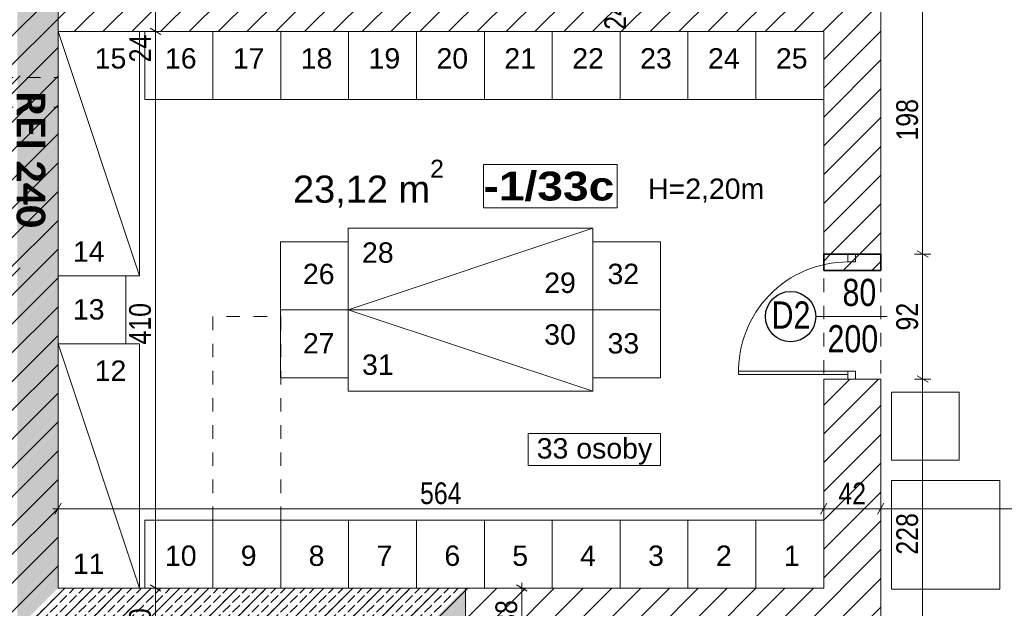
# Model space of a CAD drawing. Header units: centimetres. Extents: x 18292 to 3593338517, y 11794 to 62103.
# Tile 19 of 147: x 28190 to 28915, y 54931 to 55364. Entities that reach past the tile are written whole.
import ezdxf

# ---------------------------------------------------------------- set-up
doc = ezdxf.new("R2010")
doc.units = ezdxf.units.CM
doc.header["$MEASUREMENT"] = 0
doc.linetypes.add('Dashed-002', pattern=[20, 10, -10])
for name, color, linetype in [('410-Fundamenty', 7, 'Continuous'), ('499-Wymiary i opisy', 7, 'Continuous'), ('___WYBURZENIA', 7, 'Continuous'), ('__PROJEKTOWANE', 7, 'Continuous'), ('__PROJEKTOWANE_WYPOSAŻENIE', 7, 'Continuous'), ('MF-NR', 7, 'Continuous'), ('MF_KRESKOWANIE', 7, 'Continuous'), ('MF_NR', 7, 'Continuous'), ('MF_OKNA', 7, 'Continuous'), ('MF_przerywana', 7, 'Continuous'), ('MF_SCIANY_KONSTR', 7, 'Continuous'), ('MF_WIDOK', 7, 'Continuous')]:
    doc.layers.add(name, color=color, linetype=linetype)
doc.styles.add('GENERATED_STYLE_1', font='txt')
doc.styles.add('GENERATED_STYLE_2', font='txt')
doc.styles.add('GENERATED_STYLE_4', font='txt')
doc.styles.add('GENERATED_STYLE_5', font='txt')
doc.styles.add('GENERATED_STYLE_8', font='txt')
doc.dimstyles.new('GENERATED_STYLE__1', dxfattribs={"dimtxt": 16, "dimasz": 6.08, "dimexe": 0.18, "dimexo": 0.0625, "dimgap": 0.09, "dimtad": 1, "dimtih": 1, "dimtoh": 1, "dimdec": 0, "dimzin": 0, "dimdsep": 46, "dimtxsty": 'GENERATED_STYLE_4', "dimblk": 'ARROWHEAD_2', "dimblk1": 'ARROWHEAD_2', "dimblk2": 'ARROWHEAD_2', "dimcen": 0.09, "dimse1": 1, "dimse2": 1, "dimclrd": 7, "dimclre": 7, "dimclrt": 7, "dimadec": 0, "dimazin": 0, "dimtfac": 1, "dimtdec": 4, "dimtmove": 0, "dimatfit": 3, "dimfxl": 0, "dimtolj": 1, "dimtzin": 0, "dimarcsym": 0})
doc.dimstyles.new('GENERATED_STYLE__2', dxfattribs={"dimtxt": 16, "dimasz": 6.08, "dimexe": 0.18, "dimexo": 0.0625, "dimgap": 0.09, "dimtad": 1, "dimtih": 1, "dimtoh": 1, "dimdec": 0, "dimzin": 0, "dimdsep": 46, "dimtxsty": 'GENERATED_STYLE_4', "dimblk": 'ARROWHEAD_2', "dimblk1": 'ARROWHEAD_2', "dimblk2": 'ARROWHEAD_2', "dimcen": 0.09, "dimse1": 1, "dimse2": 1, "dimclrd": 7, "dimclre": 7, "dimclrt": 7, "dimadec": 0, "dimazin": 0, "dimtfac": 1, "dimtdec": 4, "dimtmove": 2, "dimatfit": 3, "dimfxl": 0, "dimtolj": 1, "dimtzin": 0, "dimarcsym": 0})
doc.dimstyles.new('GENERATED_STYLE__4', dxfattribs={"dimtxt": 16, "dimasz": 6.08, "dimexe": 0.18, "dimexo": 0.0625, "dimgap": 0.09, "dimtad": 1, "dimdec": 0, "dimzin": 0, "dimdsep": 46, "dimtxsty": 'GENERATED_STYLE_4', "dimblk": 'ARROWHEAD_2', "dimblk1": 'ARROWHEAD_2', "dimblk2": 'ARROWHEAD_2', "dimcen": 0.09, "dimse1": 1, "dimse2": 1, "dimclrd": 7, "dimclre": 7, "dimclrt": 7, "dimadec": 0, "dimazin": 0, "dimtfac": 1, "dimtdec": 4, "dimtmove": 0, "dimatfit": 3, "dimfxl": 0, "dimtolj": 1, "dimtzin": 0, "dimarcsym": 0})
doc.dimstyles.new('GENERATED_STYLE__6', dxfattribs={"dimtxt": 16, "dimasz": 6.08, "dimexe": 0.18, "dimexo": 0.0625, "dimgap": 0.09, "dimtad": 1, "dimdec": 0, "dimzin": 0, "dimdsep": 46, "dimtxsty": 'GENERATED_STYLE_1', "dimblk": 'ARROWHEAD_2', "dimblk1": 'ARROWHEAD_2', "dimblk2": 'ARROWHEAD_2', "dimcen": 0.09, "dimse1": 1, "dimse2": 1, "dimclrd": 7, "dimclre": 7, "dimclrt": 7, "dimadec": 0, "dimazin": 0, "dimtfac": 1, "dimtdec": 4, "dimtmove": 0, "dimatfit": 3, "dimfxl": 0, "dimtolj": 1, "dimtzin": 0, "dimarcsym": 0})
pattern_1 = [(45, (4868174.165, 3898003.605), (-10.606601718, 10.606601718), [])]
pattern_2 = [(45, (4868174.165, 3898003.605), (-7.071067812, 7.071067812), [7.5, -2.5]), (45, (4868174.165, 3898010.676), (-7.071067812, 7.071067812), [7.5, -2.5])]

# ---------------------------------------------------------------- blocks, each defined once
blk = doc.blocks.new('*D59', base_point=(4868174.17, 3898003.61))
at = {"layer": '499-Wymiary i opisy', "color": 7, "linetype": 'Continuous', "lineweight": 13}
for p, q in [((28565.47, 54945.49), (28553.47, 54945.49)), ((28563.47, 54943.18), (28555.47, 54947.8)), ((28559.47, 54945.49), (28559.47, 54949.41)), ((28559.47, 54907.49), (28559.47, 54945.49)), ((28565.47, 54907.49), (28553.47, 54907.49)), ((28555.47, 54909.8), (28563.47, 54905.18))]:
    blk.add_line(p, q, dxfattribs=at)
at = {"layer": '499-Wymiary i opisy', "color": 7, "lineweight": 13, "insert": (28556.27, 54916.25), "char_height": 16, "attachment_point": 7, "rotation": 90, "style": 'GENERATED_STYLE_4'}
blk.add_mtext('\\A1;{\\pql;\\fArial Narrow|b0|i0|c238|p34;38}', dxfattribs=at)
blk = doc.blocks.new('ARROWHEAD_2')
at = {"color": 0, "linetype": 'Continuous', "lineweight": 0}
for p, q in [((0, 0), (-1, 0)), ((-0.38, -0.66), (0.38, 0.66))]:
    blk.add_line(p, q, dxfattribs=at)
blk = doc.blocks.new('*D69', base_point=(4868174.17, 3898003.61))
at = {"layer": '499-Wymiary i opisy', "color": 7, "linetype": 'Continuous', "lineweight": 13}
for p, q in [((28217.88, 55629.09), (28217.88, 55641.09)), ((28644.88, 55629.09), (28644.88, 55641.09)), ((28213.97, 55635.09), (28217.88, 55635.09)), ((28220.19, 55639.09), (28215.57, 55631.09)), ((28217.88, 55635.09), (28644.88, 55635.09)), ((28647.19, 55639.09), (28642.57, 55631.09))]:
    blk.add_line(p, q, dxfattribs=at)
at = {"layer": '499-Wymiary i opisy', "color": 7, "lineweight": 13, "insert": (28416.02, 55638.29), "char_height": 16, "attachment_point": 7, "style": 'GENERATED_STYLE_4'}
blk.add_mtext('\\A1;{\\pql;\\fArial Narrow|b0|i0|c238|p34;427}', dxfattribs=at)
blk = doc.blocks.new('*D71', base_point=(4868174.17, 3898003.61))
at = {"layer": '499-Wymiary i opisy', "color": 7, "linetype": 'Continuous', "lineweight": 13}
for p, q in [((28656.88, 55629.09), (28656.88, 55641.09)), ((28781.88, 55629.09), (28781.88, 55641.09)), ((28659.19, 55639.09), (28654.57, 55631.09)), ((28656.88, 55635.09), (28781.88, 55635.09)), ((28784.19, 55639.09), (28779.57, 55631.09))]:
    blk.add_line(p, q, dxfattribs=at)
at = {"layer": '499-Wymiary i opisy', "color": 7, "lineweight": 13, "char_height": 16, "attachment_point": 7, "style": 'GENERATED_STYLE_4'}
for s, insert in [('\\A1;{\\pql;\\fArial Narrow|b0|i0|c238|p34;12}', (28658.51, 55638.29)), ('\\A1;{\\pql;\\fArial Narrow|b0|i0|c238|p34;125}', (28704.02, 55638.29))]:
    blk.add_mtext(s, dxfattribs=dict(at, insert=insert))
blk = doc.blocks.new('*D72', base_point=(4868174.17, 3898003.61))
at = {"layer": '499-Wymiary i opisy', "color": 7, "linetype": 'Continuous', "lineweight": 13}
for p, q in [((28781.88, 55629.09), (28781.88, 55641.09)), ((28823.88, 55629.09), (28823.88, 55641.09)), ((28784.19, 55639.09), (28779.57, 55631.09)), ((28781.88, 55635.09), (28823.88, 55635.09)), ((28826.19, 55639.09), (28821.57, 55631.09))]:
    blk.add_line(p, q, dxfattribs=at)
at = {"layer": '499-Wymiary i opisy', "color": 7, "lineweight": 13, "insert": (28792.64, 55638.29), "char_height": 16, "attachment_point": 7, "style": 'GENERATED_STYLE_4'}
blk.add_mtext('\\A1;{\\pql;\\fArial Narrow|b0|i0|c238|p34;42}', dxfattribs=at)
blk = doc.blocks.new('*D73', base_point=(4868174.17, 3898003.61))
at = {"layer": '499-Wymiary i opisy', "color": 7, "linetype": 'Continuous', "lineweight": 13}
for p, q in [((28823.88, 55629.09), (28823.88, 55641.09)), ((29000.88, 55629.09), (29000.88, 55641.09)), ((28826.19, 55639.09), (28821.57, 55631.09)), ((28823.88, 55635.09), (29000.88, 55635.09)), ((29003.19, 55639.09), (28998.57, 55631.09))]:
    blk.add_line(p, q, dxfattribs=at)
at = {"layer": '499-Wymiary i opisy', "color": 7, "lineweight": 13, "insert": (28863, 55638.29), "char_height": 16, "attachment_point": 7, "style": 'GENERATED_STYLE_4'}
blk.add_mtext('\\A1;{\\pql;\\fArial Narrow|b0|i0|c238|p34;177}', dxfattribs=at)
blk = doc.blocks.new('*D126', base_point=(4868174.17, 3898003.61))
at = {"layer": '499-Wymiary i opisy', "color": 7, "linetype": 'Continuous', "lineweight": 13}
for p, q in [((31251.77, 59746.49), (31239.77, 59746.49)), ((31249.77, 59744.18), (31241.77, 59748.8)), ((31245.77, 59746.49), (31245.77, 59750.41)), ((31245.77, 52927.49), (31245.77, 59746.49)), ((31251.77, 52927.49), (31239.77, 52927.49)), ((31241.77, 52929.8), (31249.77, 52925.18)), ((31245.77, 52923.58), (31245.77, 52927.49))]:
    blk.add_line(p, q, dxfattribs=at)
at = {"layer": '499-Wymiary i opisy', "color": 7, "lineweight": 13, "insert": (31242.57, 56311.39), "char_height": 16, "attachment_point": 7, "rotation": 90, "style": 'GENERATED_STYLE_1'}
blk.add_mtext('\\A1;{\\pql;\\fArial Narrow|b1|i0|c238|p34;6\xa0819}', dxfattribs=at)
blk = doc.blocks.new('*D164', base_point=(4868174.17, 3898003.61))
at = {"layer": '499-Wymiary i opisy', "color": 7, "linetype": 'Continuous', "lineweight": 13}
for p, q in [((28860.71, 55099.49), (28848.71, 55099.49)), ((28850.71, 55101.8), (28858.71, 55097.18)), ((28854.71, 54871.49), (28854.71, 55099.49)), ((28860.71, 54871.49), (28848.71, 54871.49)), ((28850.71, 54873.8), (28858.71, 54869.18))]:
    blk.add_line(p, q, dxfattribs=at)
at = {"layer": '499-Wymiary i opisy', "color": 7, "lineweight": 13, "insert": (28851.51, 54970.13), "char_height": 16, "attachment_point": 7, "rotation": 90, "style": 'GENERATED_STYLE_4'}
blk.add_mtext('\\A1;{\\pql;\\fArial Narrow|b0|i0|c238|p34;228}', dxfattribs=at)
blk = doc.blocks.new('*D165', base_point=(4868174.17, 3898003.61))
at = {"layer": '499-Wymiary i opisy', "color": 7, "linetype": 'Continuous', "lineweight": 13}
for p, q in [((28860.71, 55191.49), (28848.71, 55191.49)), ((28850.71, 55193.8), (28858.71, 55189.18)), ((28854.71, 55099.49), (28854.71, 55191.49)), ((28860.71, 55099.49), (28848.71, 55099.49)), ((28850.71, 55101.8), (28858.71, 55097.18))]:
    blk.add_line(p, q, dxfattribs=at)
at = {"layer": '499-Wymiary i opisy', "color": 7, "lineweight": 13, "insert": (28851.51, 55135.25), "char_height": 16, "attachment_point": 7, "rotation": 90, "style": 'GENERATED_STYLE_4'}
blk.add_mtext('\\A1;{\\pql;\\fArial Narrow|b0|i0|c238|p34;92}', dxfattribs=at)
blk = doc.blocks.new('*D166', base_point=(4868174.17, 3898003.61))
at = {"layer": '499-Wymiary i opisy', "color": 7, "linetype": 'Continuous', "lineweight": 13}
for p, q in [((28860.71, 55389.49), (28848.71, 55389.49)), ((28850.71, 55391.8), (28858.71, 55387.18)), ((28854.71, 55191.49), (28854.71, 55389.49)), ((28860.71, 55191.49), (28848.71, 55191.49)), ((28850.71, 55193.8), (28858.71, 55189.18))]:
    blk.add_line(p, q, dxfattribs=at)
at = {"layer": '499-Wymiary i opisy', "color": 7, "lineweight": 13, "insert": (28851.51, 55275.13), "char_height": 16, "attachment_point": 7, "rotation": 90, "style": 'GENERATED_STYLE_4'}
blk.add_mtext('\\A1;{\\pql;\\fArial Narrow|b0|i0|c238|p34;198}', dxfattribs=at)
blk = doc.blocks.new('*D212', base_point=(4868174.17, 3898003.61))
at = {"layer": '499-Wymiary i opisy', "color": 7, "linetype": 'Continuous', "lineweight": 13}
for p, q in [((28645.5, 55403.26), (28633.5, 55403.26)), ((28635.5, 55405.57), (28643.5, 55400.95)), ((28639.5, 55379.49), (28639.5, 55403.26)), ((28645.5, 55379.49), (28633.5, 55379.49)), ((28635.5, 55381.8), (28643.5, 55377.18)), ((28639.5, 55375.58), (28639.5, 55379.49))]:
    blk.add_line(p, q, dxfattribs=at)
at = {"layer": '499-Wymiary i opisy', "color": 7, "lineweight": 13, "char_height": 16, "attachment_point": 7, "rotation": 90, "style": 'GENERATED_STYLE_4'}
for s, insert in [('\\A1;{\\pql;\\fArial Narrow|b0|i0|c238|p34;6}', (28636.3, 55390.71)), ('\\A1;{\\pql;\\fArial Narrow|b0|i0|c238|p34;24}', (28636.3, 55356.7))]:
    blk.add_mtext(s, dxfattribs=dict(at, insert=insert))
blk = doc.blocks.new('*D251', base_point=(4868174.17, 3898003.61))
at = {"layer": '499-Wymiary i opisy', "color": 7, "linetype": 'Continuous', "lineweight": 13}
for p, q in [((28217.88, 54997.95), (28217.88, 55009.95)), ((28781.88, 54997.95), (28781.88, 55009.95)), ((28213.97, 55003.95), (28217.88, 55003.95)), ((28220.19, 55007.95), (28215.57, 54999.95)), ((28217.88, 55003.95), (28781.88, 55003.95)), ((28784.19, 55007.95), (28779.57, 54999.95))]:
    blk.add_line(p, q, dxfattribs=at)
at = {"layer": '499-Wymiary i opisy', "color": 7, "lineweight": 13, "insert": (28484.52, 55007.15), "char_height": 16, "attachment_point": 7, "style": 'GENERATED_STYLE_4'}
blk.add_mtext('\\A1;{\\pql;\\fArial Narrow|b0|i0|c238|p34;564}', dxfattribs=at)
blk = doc.blocks.new('*D252', base_point=(4868174.17, 3898003.61))
at = {"layer": '499-Wymiary i opisy', "color": 7, "linetype": 'Continuous', "lineweight": 13}
for p, q in [((28781.88, 54997.95), (28781.88, 55009.95)), ((28823.88, 54997.95), (28823.88, 55009.95)), ((28784.19, 55007.95), (28779.57, 54999.95)), ((28781.88, 55003.95), (28823.88, 55003.95)), ((28826.19, 55007.95), (28821.57, 54999.95))]:
    blk.add_line(p, q, dxfattribs=at)
at = {"layer": '499-Wymiary i opisy', "color": 7, "lineweight": 13, "insert": (28792.64, 55007.15), "char_height": 16, "attachment_point": 7, "style": 'GENERATED_STYLE_4'}
blk.add_mtext('\\A1;{\\pql;\\fArial Narrow|b0|i0|c238|p34;42}', dxfattribs=at)
blk = doc.blocks.new('*D253', base_point=(4868174.17, 3898003.61))
at = {"layer": '499-Wymiary i opisy', "color": 7, "linetype": 'Continuous', "lineweight": 13}
for p, q in [((28823.88, 54997.95), (28823.88, 55009.95)), ((29380.88, 54997.95), (29380.88, 55009.95)), ((28826.19, 55007.95), (28821.57, 54999.95)), ((28823.88, 55003.95), (29380.88, 55003.95)), ((29383.19, 55007.95), (29378.57, 54999.95))]:
    blk.add_line(p, q, dxfattribs=at)
at = {"layer": '499-Wymiary i opisy', "color": 7, "lineweight": 13, "insert": (29087.02, 55007.15), "char_height": 16, "attachment_point": 7, "style": 'GENERATED_STYLE_4'}
blk.add_mtext('\\A1;{\\pql;\\fArial Narrow|b0|i0|c238|p34;557}', dxfattribs=at)
blk = doc.blocks.new('*D265', base_point=(4868174.17, 3898003.61))
at = {"layer": '499-Wymiary i opisy', "color": 7, "linetype": 'Continuous', "lineweight": 13}
for p, q in [((28295.66, 54945.49), (28283.66, 54945.49)), ((28285.66, 54947.8), (28293.66, 54943.18)), ((28289.66, 54895.49), (28289.66, 54945.49)), ((28295.66, 54895.49), (28283.66, 54895.49)), ((28285.66, 54897.8), (28293.66, 54893.18))]:
    blk.add_line(p, q, dxfattribs=at)
at = {"layer": '499-Wymiary i opisy', "color": 7, "lineweight": 13, "insert": (28286.46, 54910.25), "char_height": 16, "attachment_point": 7, "rotation": 90, "style": 'GENERATED_STYLE_4'}
blk.add_mtext('\\A1;{\\pql;\\fArial Narrow|b0|i0|c238|p34;50}', dxfattribs=at)
blk = doc.blocks.new('*D266', base_point=(4868174.17, 3898003.61))
at = {"layer": '499-Wymiary i opisy', "color": 7, "linetype": 'Continuous', "lineweight": 13}
for p, q in [((28285.66, 55357.8), (28293.66, 55353.18)), ((28295.66, 55355.49), (28283.66, 55355.49)), ((28289.66, 54945.49), (28289.66, 55355.49)), ((28295.66, 54945.49), (28283.66, 54945.49)), ((28285.66, 54947.8), (28293.66, 54943.18))]:
    blk.add_line(p, q, dxfattribs=at)
at = {"layer": '499-Wymiary i opisy', "color": 7, "lineweight": 13, "char_height": 16, "attachment_point": 7, "rotation": 90, "style": 'GENERATED_STYLE_4'}
for s, insert in [('\\A1;{\\pql;\\fArial Narrow|b0|i0|c238|p34;24}', (28286.46, 55332.7)), ('\\A1;{\\pql;\\fArial Narrow|b0|i0|c238|p34;410}', (28286.46, 55124.89))]:
    blk.add_mtext(s, dxfattribs=dict(at, insert=insert))
blk = doc.blocks.new('*D267', base_point=(4868174.17, 3898003.61))
at = {"layer": '499-Wymiary i opisy', "color": 7, "linetype": 'Continuous', "lineweight": 13}
for p, q in [((28295.66, 55379.49), (28283.66, 55379.49)), ((28285.66, 55381.8), (28293.66, 55377.18)), ((28289.66, 55355.49), (28289.66, 55379.49)), ((28285.66, 55357.8), (28293.66, 55353.18)), ((28295.66, 55355.49), (28283.66, 55355.49))]:
    blk.add_line(p, q, dxfattribs=at)

msp = doc.modelspace()

# ---------------------------------------------------------------- hatches: boundary and pattern name
at = {"layer": '410-Fundamenty', "linetype": 'Continuous', "lineweight": 0, "true_color": 0x000000}
h = msp.add_hatch(dxfattribs=at)
h.set_pattern_fill('beton_000a', color=18, style=0, pattern_type=2)
h.set_pattern_definition(pattern_2)
h.paths.add_polyline_path([(28192.88, 55795.49), (28192.88, 54920.49), (28217.88, 54945.49), (28217.88, 55820.49)])
h = msp.add_hatch(dxfattribs=at)
h.set_pattern_fill('beton_000a', color=18, style=0, pattern_type=2)
h.set_pattern_definition(pattern_2)
h.paths.add_polyline_path([(28187.88, 55790.49), (28187.88, 54915.49), (28192.88, 54920.49), (28192.88, 55795.49)])
h = msp.add_hatch(dxfattribs=at)
h.set_pattern_fill('beton_000a', color=18, style=0, pattern_type=2)
h.set_pattern_definition(pattern_2)
h.paths.add_polyline_path([(28192.88, 54920.49), (28492.88, 54920.49), (28517.88, 54945.49), (28217.88, 54945.49)])
h = msp.add_hatch(dxfattribs=at)
h.set_pattern_fill('beton_000a', color=18, style=0, pattern_type=2)
h.set_pattern_definition(pattern_2)
h.paths.add_polyline_path([(28492.88, 54920.49), (28492.88, 54119.49), (28517.88, 54144.49), (28517.88, 54945.49)])
at = {"layer": '___WYBURZENIA', "linetype": 'Continuous', "lineweight": 35}
h = msp.add_hatch(dxfattribs=at)
h.set_pattern_fill('bloczki_ceramiczne_000a', color=30, style=0, pattern_type=2)
h.set_pattern_definition(pattern_1)
h.paths.add_polyline_path([(28781.88, 55179.49), (28823.88, 55179.49), (28823.88, 55191.49), (28781.88, 55191.49)])
at = {"layer": '__PROJEKTOWANE', "linetype": 'Continuous', "lineweight": 13}
h = msp.add_hatch(dxfattribs=at)
h.set_pattern_fill('Bloczki_ceramiczne_kopia_DD', color=150, style=0, pattern_type=2)
h.set_pattern_definition([(45, (4868174.17, 3898003.61), (-70.7106781, 70.7106781), [])])
h.paths.add_polyline_path([(29714.88, 54617.49), (30014.88, 54617.49), (30014.88, 55810.49), (29733.88, 55810.49), (29733.88, 56706.54), (30093.98, 56706.54), (30092.06, 56167.49), (30371.88, 56167.49), (30371.88, 54260.49), (30071.88, 54260.49), (30071.88, 53759.49), (28132.88, 53759.49), (28132.88, 54560.49), (27833.92, 54560.49), (27832.9, 55446.69), (26114.07, 55446.61), (26114.07, 55792.49), (28189.88, 55792.49), (28189.88, 54917.49), (28489.88, 54917.49), (28489.88, 54116.49), (29714.88, 54116.49)])
at = {"layer": 'MF_KRESKOWANIE', "linetype": 'Continuous', "lineweight": 13}
h = msp.add_hatch(dxfattribs=at)
h.set_pattern_fill('bloczki_ceramiczne_000a', color=250, style=0, pattern_type=2)
h.set_pattern_definition(pattern_1)
h.paths.add_polyline_path([(28179.88, 54907.49), (28479.88, 54907.49), (28479.88, 54896.49), (28479.88, 54735.49), (28479.88, 54106.49), (28547.88, 54106.49), (28855.88, 54106.49), (28855.88, 53966.49), (28897.88, 53966.49), (29179.56, 53966.49), (29179.56, 53894.49), (29179.56, 53558.49), (29349.56, 53558.49), (29349.56, 53894.49), (29349.56, 53966.49), (29349.56, 54106.49), (29724.88, 54106.49), (29724.88, 54607.49), (30024.88, 54607.49), (30024.88, 54660.49), (30024.88, 55820.49), (29705.88, 55820.49), (28929.88, 55820.49), (28929.88, 55776.49), (29000.88, 55776.49), (29000.88, 55556.49), (28933.88, 55556.49), (28923.88, 55556.49), (28923.88, 55514.49), (29143.88, 55514.49), (29143.88, 55556.49), (29042.88, 55556.49), (29042.88, 55776.49), (29380.88, 55776.49), (29380.88, 55556.49), (29223.88, 55556.49), (29223.88, 55514.49), (29422.88, 55514.49), (29422.88, 55776.49), (29686.88, 55776.49), (29986.88, 55776.49), (29986.88, 55234.49), (29686.88, 55234.49), (29422.88, 55234.49), (29422.88, 55434.49), (29380.88, 55434.49), (29380.88, 55393.49), (29380.88, 55026.49), (29422.88, 55026.49), (29422.88, 55192.49), (29986.88, 55192.49), (29986.88, 54645.49), (29722.88, 54645.49), (29722.88, 54735.49), (29722.88, 54747.49), (29422.88, 54747.49), (29422.88, 54934.49), (29380.88, 54934.49), (29380.88, 54747.49), (29380.88, 54705.49), (29686.88, 54705.49), (29686.88, 54144.49), (29284.88, 54144.49), (29284.88, 54705.49), (29288.88, 54705.49), (29288.88, 54747.49), (29190.88, 54747.49), (29190.88, 54705.49), (29242.88, 54705.49), (29242.88, 54290.49), (29217.88, 54290.49), (29232.88, 54248.49), (29242.88, 54248.49), (29242.88, 54144.49), (29062.88, 54144.49), (29062.88, 54147.49), (29020.88, 54147.49), (29020.88, 54144.49), (29007.88, 54144.49), (29007.88, 54106.49), (29311.56, 54106.49), (29311.56, 54008.49), (29311.56, 53894.49), (29311.22, 53894.49), (29311.22, 53600.49), (29221.56, 53600.49), (29221.56, 53894.49), (29221.56, 53983.49), (29196.56, 54008.49), (28897.88, 54008.49), (28897.88, 54106.49), (28947.88, 54106.49), (28947.88, 54144.49), (28897.88, 54144.49), (28897.88, 54159.49), (28855.88, 54159.49), (28855.88, 54144.49), (28517.88, 54144.49), (28517.88, 54705.49), (28657.88, 54705.49), (28657.88, 54747.49), (28517.88, 54747.49), (28517.88, 54907.49), (28781.88, 54907.49), (28781.88, 54871.49), (28823.88, 54871.49), (28823.88, 55099.49), (28781.88, 55099.49), (28781.88, 54945.49), (28527.88, 54945.49), (28217.88, 54945.49), (28217.88, 55790.1), (28680.42, 55790.44), (28680.56, 55820.49), (28217.88, 55820.49), (28193.88, 55782.49), (28179.88, 55782.49), (28179.88, 54945.49)])
h = msp.add_hatch(dxfattribs=at)
h.set_pattern_fill('bloczki_ceramiczne_000a', color=250, style=0, pattern_type=2)
h.set_pattern_definition(pattern_1)
h.paths.add_polyline_path([(28217.88, 55355.49), (28781.88, 55355.49), (28781.88, 55191.49), (28823.88, 55191.49), (28823.88, 55389.49), (28781.88, 55389.49), (28781.88, 55379.49), (28505.88, 55379.49), (28499.86, 55379.49), (28411.86, 55379.49), (28405.86, 55379.49), (28317.87, 55379.49), (28311.87, 55379.49), (28217.88, 55379.49)])

# ---------------------------------------------------------------- linework, layer by layer
at = {"layer": '410-Fundamenty', "color": 7, "linetype": 'Continuous', "lineweight": 13, "flags": 128}
for points in [[(28217.88, 54945.49), (28217.88, 55820.49)], [(28517.88, 54945.49), (28217.88, 54945.49)], [(28517.88, 54144.49), (28517.88, 54945.49)]]:
    msp.add_lwpolyline(points, dxfattribs=at)
at = {"layer": '___WYBURZENIA', "color": 30, "linetype": 'Continuous', "lineweight": 35, "flags": 128}
msp.add_lwpolyline([(28781.88, 55179.49), (28823.88, 55179.49), (28823.88, 55191.49), (28781.88, 55191.49)], close=True, dxfattribs=at)
at = {"layer": '__PROJEKTOWANE', "color": 7, "linetype": 'Continuous', "lineweight": 25}
msp.add_circle((28757.46, 55145.49), 18.52, dxfattribs=at)
at = {"layer": '__PROJEKTOWANE_WYPOSAŻENIE', "color": 7, "linetype": 'Continuous', "lineweight": 13}
for p, q in [((28277.88, 55175.49), (28217.88, 55355.49)), ((28431.68, 55150.49), (28611.68, 55210.49)), ((28431.68, 55150.49), (28611.68, 55090.49)), ((28277.88, 54945.49), (28217.88, 55125.49))]:
    msp.add_line(p, q, dxfattribs=at)
at = {"layer": '__PROJEKTOWANE_WYPOSAŻENIE', "color": 7, "linetype": 'Continuous', "lineweight": 13, "flags": 128}
for points in [[(28217.88, 55175.49), (28277.88, 55175.49), (28277.88, 55355.49), (28217.88, 55355.49)], [(28331.88, 55355.49), (28281.88, 55355.49), (28281.88, 55305.49), (28331.88, 55305.49)], [(28381.88, 55355.49), (28331.88, 55355.49), (28331.88, 55305.49), (28381.88, 55305.49)], [(28431.88, 55355.49), (28381.88, 55355.49), (28381.88, 55305.49), (28431.88, 55305.49)], [(28481.88, 55355.49), (28431.88, 55355.49), (28431.88, 55305.49), (28481.88, 55305.49)], [(28531.88, 55355.49), (28481.88, 55355.49), (28481.88, 55305.49), (28531.88, 55305.49)], [(28581.88, 55355.49), (28531.88, 55355.49), (28531.88, 55305.49), (28581.88, 55305.49)], [(28631.88, 55355.49), (28581.88, 55355.49), (28581.88, 55305.49), (28631.88, 55305.49)], [(28681.88, 55355.49), (28631.88, 55355.49), (28631.88, 55305.49), (28681.88, 55305.49)], [(28731.88, 55355.49), (28681.88, 55355.49), (28681.88, 55305.49), (28731.88, 55305.49)], [(28781.88, 55355.49), (28731.88, 55355.49), (28731.88, 55305.49), (28781.88, 55305.49)], [(28431.68, 55150.49), (28431.68, 55210.49), (28611.68, 55210.49), (28611.68, 55150.49)], [(28431.68, 55200.49), (28431.68, 55150.49), (28381.68, 55150.49), (28381.68, 55200.49)], [(28611.68, 55150.49), (28611.68, 55200.49), (28661.68, 55200.49), (28661.68, 55150.49)], [(28217.88, 55175.49), (28217.88, 55125.49), (28267.88, 55125.49), (28267.88, 55175.49)], [(28431.68, 55100.49), (28431.68, 55150.49), (28381.68, 55150.49), (28381.68, 55100.49)], [(28431.68, 55150.49), (28431.68, 55090.49), (28611.68, 55090.49), (28611.68, 55150.49)], [(28611.68, 55150.49), (28611.68, 55100.49), (28661.68, 55100.49), (28661.68, 55150.49)], [(28217.88, 54945.49), (28277.88, 54945.49), (28277.88, 55125.49), (28217.88, 55125.49)], [(28881.69, 55089.84), (28831.69, 55089.84), (28831.69, 55039.84), (28881.69, 55039.84)], [(28911.69, 55024.84), (28831.69, 55024.84), (28831.69, 54944.84), (28911.69, 54944.84)], [(28331.88, 54945.49), (28281.88, 54945.49), (28281.88, 54995.49), (28331.88, 54995.49)], [(28381.88, 54945.49), (28331.88, 54945.49), (28331.88, 54995.49), (28381.88, 54995.49)], [(28431.88, 54945.49), (28381.88, 54945.49), (28381.88, 54995.49), (28431.88, 54995.49)], [(28481.88, 54945.49), (28431.88, 54945.49), (28431.88, 54995.49), (28481.88, 54995.49)], [(28531.88, 54945.49), (28481.88, 54945.49), (28481.88, 54995.49), (28531.88, 54995.49)], [(28581.88, 54945.49), (28531.88, 54945.49), (28531.88, 54995.49), (28581.88, 54995.49)], [(28631.88, 54945.49), (28581.88, 54945.49), (28581.88, 54995.49), (28631.88, 54995.49)], [(28681.88, 54945.49), (28631.88, 54945.49), (28631.88, 54995.49), (28681.88, 54995.49)], [(28731.88, 54945.49), (28681.88, 54945.49), (28681.88, 54995.49), (28731.88, 54995.49)], [(28781.88, 54945.49), (28731.88, 54945.49), (28731.88, 54995.49), (28781.88, 54995.49)]]:
    msp.add_lwpolyline(points, close=True, dxfattribs=at)
at = {"layer": '__PROJEKTOWANE_WYPOSAŻENIE', "color": 7, "linetype": 'Dashed-002', "lineweight": 13, "flags": 128}
for points in [[(27794.88, 55321.66), (28217.88, 55321.66)], [(27794.88, 55299.72), (28217.88, 55299.72)]]:
    msp.add_lwpolyline(points, dxfattribs=at)
at = {"layer": '__PROJEKTOWANE_WYPOSAŻENIE', "color": 9, "linetype": 'Dashed-002', "lineweight": 5, "true_color": 0xbcbcbc, "flags": 128}
msp.add_lwpolyline([(28331.88, 54945.49), (28381.88, 54945.49), (28381.88, 55145.49), (28331.88, 55145.49)], close=True, dxfattribs=at)
at = {"layer": '__PROJEKTOWANE_WYPOSAŻENIE', "color": 150, "linetype": 'Continuous', "lineweight": 13, "flags": 128}
msp.add_lwpolyline([(28564.27, 55059.34), (28661.68, 55059.34), (28661.68, 55035.77), (28564.27, 55035.77)], close=True, dxfattribs=at)
at = {"layer": 'MF-NR', "color": 7, "linetype": 'Continuous', "lineweight": 13}
for p, q in [((28531.29, 55257.5), (28624.63, 55257.5)), ((28531.29, 55225.61), (28531.29, 55257.5)), ((28629.63, 55257.5), (28629.63, 55225.61))]:
    msp.add_line(p, q, dxfattribs=at)
at = {"layer": 'MF-NR', "color": 7, "linetype": 'Continuous', "lineweight": 13, "flags": 128}
msp.add_lwpolyline([(28624.63, 55225.61), (28531.29, 55225.61)], dxfattribs=at)
at = {"layer": 'MF_OKNA', "color": 7, "linetype": 'Continuous', "lineweight": 13}
for p, q in [((28799.63, 55185.74), (28799.63, 55191.49)), ((28805.38, 55191.49), (28805.38, 55185.74)), ((28805.38, 55185.74), (28799.63, 55185.74)), ((28800.38, 55179.49), (28805.38, 55179.49)), ((28775.98, 55145.49), (28828.48, 55145.49)), ((28799.63, 55105.24), (28719.13, 55105.24)), ((28799.63, 55102.94), (28719.16, 55102.94)), ((28805.38, 55105.24), (28799.63, 55105.24)), ((28799.63, 55105.24), (28799.63, 55099.49)), ((28805.38, 55099.49), (28805.38, 55105.24)), ((28802.88, 55099.49), (28805.38, 55099.49))]:
    msp.add_line(p, q, dxfattribs=at)
msp.add_arc((28799.63, 55105.24), 80.5, 90, 181.63725, dxfattribs=at)
at = {"layer": 'MF_przerywana', "color": 7, "linetype": 'Dashed-002', "lineweight": 13, "flags": 128}
msp.add_lwpolyline([(28781.88, 55191.49), (28823.88, 55191.49), (28823.88, 55099.49), (28781.88, 55099.49)], close=True, dxfattribs=at)
at = {"layer": 'MF_SCIANY_KONSTR', "color": 7, "linetype": 'Continuous', "lineweight": 13}
for p, q in [((28823.88, 55389.49), (28823.88, 55191.49)), ((28823.88, 55385.49), (28823.88, 55179.49)), ((28781.88, 55355.49), (28217.88, 55355.49)), ((28217.88, 55355.49), (28217.88, 54945.49)), ((28781.88, 55355.49), (28781.88, 55191.49)), ((28781.88, 55099.49), (28781.88, 54945.49)), ((28823.88, 55099.49), (28781.88, 55099.49)), ((28823.88, 55099.49), (28823.88, 54859.49)), ((28823.88, 55099.49), (28823.88, 54871.49)), ((28527.88, 54945.49), (28217.88, 54945.49)), ((28527.88, 54945.49), (28781.88, 54945.49))]:
    msp.add_line(p, q, dxfattribs=at)
at = {"layer": 'MF_WIDOK', "color": 5, "linetype": 'Continuous', "lineweight": 15, "flags": 128}
msp.add_lwpolyline([(28531.29, 55257.5), (28629.63, 55257.5), (28629.63, 55225.61), (28531.29, 55225.61)], close=True, dxfattribs=at)

# ---------------------------------------------------------------- texts
at = {"layer": '__PROJEKTOWANE', "color": 1, "linetype": 'Continuous', "lineweight": 13, "insert": (28187.08, 55311.35), "char_height": 21.2625, "attachment_point": 7, "rotation": 270, "style": 'GENERATED_STYLE_8'}
msp.add_mtext('\\A1;{\\pql;\\fCalibri Light|b1|i0|c238|p34;REI 240}', dxfattribs=at)
at = {"layer": '__PROJEKTOWANE', "color": 150, "lineweight": 13, "insert": (28390.95, 55225.61), "char_height": 20, "attachment_point": 7, "style": 'GENERATED_STYLE_2'}
msp.add_mtext('{\\fArial|b0|i0|c238|p38;23,12 m{\\H0.66x;\\S2^  ;}}', dxfattribs=at)
at = {"layer": '__PROJEKTOWANE', "color": 7, "linetype": 'Continuous', "lineweight": 13, "insert": (28695.28, 55247.14), "char_height": 15, "attachment_point": 2, "style": 'GENERATED_STYLE_2'}
msp.add_mtext('\\A1;{\\pqc;\\fArial|b0|i0|c238|p38;H=2,20m}', dxfattribs=at)
at = {"layer": '__PROJEKTOWANE_WYPOSAŻENIE', "color": 150, "linetype": 'Continuous', "lineweight": 13, "char_height": 15, "attachment_point": 2, "style": 'GENERATED_STYLE_2'}
for s, insert in [('\\A1;{\\pqc;\\fArial|b0|i0|c238|p38;15}', (28256.53, 55343.16)), ('\\A1;{\\pqc;\\fArial|b0|i0|c238|p38;16}', (28308.29, 55343.16)), ('\\A1;{\\pqc;\\fArial|b0|i0|c238|p38;17}', (28358.29, 55343.16)), ('\\A1;{\\pqc;\\fArial|b0|i0|c238|p38;18}', (28408.29, 55343.16)), ('\\A1;{\\pqc;\\fArial|b0|i0|c238|p38;19}', (28458.29, 55343.16)), ('\\A1;{\\pqc;\\fArial|b0|i0|c238|p38;20}', (28508.29, 55343.16)), ('\\A1;{\\pqc;\\fArial|b0|i0|c238|p38;21}', (28558.29, 55343.16)), ('\\A1;{\\pqc;\\fArial|b0|i0|c238|p38;22}', (28608.29, 55343.16)), ('\\A1;{\\pqc;\\fArial|b0|i0|c238|p38;23}', (28658.29, 55343.16)), ('\\A1;{\\pqc;\\fArial|b0|i0|c238|p38;24}', (28708.29, 55343.16)), ('\\A1;{\\pqc;\\fArial|b0|i0|c238|p38;25}', (28758.29, 55343.16)), ('\\A1;{\\pqc;\\fArial|b0|i0|c238|p38;14}', (28240.47, 55200.87)), ('\\A1;{\\pqc;\\fArial|b0|i0|c238|p38;28}', (28453.44, 55200.14)), ('\\A1;{\\pqc;\\fArial|b0|i0|c238|p38;26}', (28409.87, 55184.4)), ('\\A1;{\\pqc;\\fArial|b0|i0|c238|p38;32}', (28634.27, 55184.4)), ('\\A1;{\\pqc;\\fArial|b0|i0|c238|p38;29}', (28587.62, 55177.9)), ('\\A1;{\\pqc;\\fArial|b0|i0|c238|p38;13}', (28240.47, 55158.3)), ('\\A1;{\\pqc;\\fArial|b0|i0|c238|p38;30}', (28587.62, 55139.81)), ('\\A1;{\\pqc;\\fArial|b0|i0|c238|p38;27}', (28409.87, 55133.3)), ('\\A1;{\\pqc;\\fArial|b0|i0|c238|p38;33}', (28634.27, 55133.3)), ('\\A1;{\\pqc;\\fArial|b0|i0|c238|p38;31}', (28453.44, 55117.56)), ('\\A1;{\\pqc;\\fArial|b0|i0|c238|p38;12}', (28256.53, 55113.16)), ('\\A1;{\\pqc;\\fArial|b0|i0|c238|p38;33 osoby}', (28612.98, 55055.91)), ('\\A1;{\\pqc;\\fArial|b0|i0|c238|p38;10}', (28308.29, 54976.86)), ('\\A1;{\\pqc;\\fArial|b0|i0|c238|p38;9}', (28358.29, 54976.86)), ('\\A1;{\\pqc;\\fArial|b0|i0|c238|p38;8}', (28408.29, 54976.86)), ('\\A1;{\\pqc;\\fArial|b0|i0|c238|p38;7}', (28458.29, 54976.86)), ('\\A1;{\\pqc;\\fArial|b0|i0|c238|p38;6}', (28508.29, 54976.86)), ('\\A1;{\\pqc;\\fArial|b0|i0|c238|p38;5}', (28558.29, 54976.86)), ('\\A1;{\\pqc;\\fArial|b0|i0|c238|p38;4}', (28608.29, 54976.86)), ('\\A1;{\\pqc;\\fArial|b0|i0|c238|p38;3}', (28658.29, 54976.86)), ('\\A1;{\\pqc;\\fArial|b0|i0|c238|p38;2}', (28708.29, 54976.86)), ('\\A1;{\\pqc;\\fArial|b0|i0|c238|p38;1}', (28758.29, 54976.86)), ('\\A1;{\\pqc;\\fArial|b0|i0|c238|p38;11}', (28240.47, 54970.87))]:
    msp.add_mtext(s, dxfattribs=dict(at, insert=insert))
at = {"layer": 'MF_NR', "color": 7, "linetype": 'Continuous', "lineweight": 13, "insert": (28531.2, 55230.38), "char_height": 21.2625, "attachment_point": 7, "style": 'GENERATED_STYLE_5'}
msp.add_mtext('\\A1;{\\pql;\\fArial Black|b0|i0|c238|p38;-1/33c}', dxfattribs=at)
at = {"layer": 'MF_OKNA', "color": 7, "linetype": 'Continuous', "lineweight": 13, "char_height": 20, "attachment_point": 4, "style": 'GENERATED_STYLE_2'}
for s, insert in [('\\A1;{\\W0.800000x;\\pql;\\fArial|b0|i0|c238|p38;80}', (28795.69, 55163.13)), ('\\A1;{\\W0.800000x;\\pql;\\fArial|b0|i0|c238|p38;D2}', (28743.49, 55146.64)), ('\\A1;{\\W0.800000x;\\pql;\\fArial|b0|i0|c238|p38;200}', (28784.66, 55129.03))]:
    msp.add_mtext(s, dxfattribs=dict(at, insert=insert))

# ---------------------------------------------------------------- dimensions: what is measured, and where the dimension line sits
at = {"layer": '499-Wymiary i opisy', "color": 7, "linetype": 'Continuous', "lineweight": 13}
for base, p1, p2, dimstyle, picture, middle in [((31245.77, 59746.49), (24264.88, 52927.49), (25791.88, 59746.49), 'GENERATED_STYLE__6', '*D126', (31234.57, 56338.88)), ((28639.5, 55403.26), (28644.88, 55379.49), (28644.88, 55403.26), 'GENERATED_STYLE__4', '*D212', (28628.3, 55368.9)), ((28854.71, 55389.49), (28823.88, 55191.49), (28823.88, 55389.49), 'GENERATED_STYLE__4', '*D166', (28843.51, 55293.43)), ((28289.66, 55379.49), (28217.88, 55355.49), (28217.88, 55379.49), 'GENERATED_STYLE__4', '*D267', (28278.46, 55344.9)), ((28289.66, 55355.49), (28217.88, 54945.49), (28217.88, 55355.49), 'GENERATED_STYLE__4', '*D266', (28278.46, 55143.19)), ((28854.71, 55191.49), (28823.88, 55099.49), (28823.88, 55191.49), 'GENERATED_STYLE__4', '*D165', (28843.51, 55147.45)), ((28854.71, 55099.49), (28823.88, 54871.49), (28823.88, 55099.49), 'GENERATED_STYLE__4', '*D164', (28843.51, 54988.43)), ((28289.66, 54945.49), (28167.88, 54895.49), (28217.88, 54945.49), 'GENERATED_STYLE__4', '*D265', (28278.46, 54922.45)), ((28559.47, 54945.49), (28517.88, 54907.49), (28517.88, 54945.49), 'GENERATED_STYLE__4', '*D59', (28548.27, 54928.45))]:
    dim = msp.add_linear_dim(base=base, p1=p1, p2=p2, angle=90, dimstyle=dimstyle, dxfattribs=at)
    dim.commit()
    dim.dimension.update_dxf_attribs({"geometry": picture, "text_midpoint": middle, "dimtype": 160, "text_rotation": 90})
for base, p1, p2, dimstyle, picture, middle in [((28644.88, 55635.09), (28217.88, 54945.49), (28644.88, 55614.6), 'GENERATED_STYLE__1', '*D69', (28434.32, 55646.29)), ((28781.88, 55635.09), (28656.88, 55614.6), (28781.88, 54945.49), 'GENERATED_STYLE__1', '*D71', (28722.32, 55646.29)), ((28823.88, 55635.09), (28781.88, 54945.49), (28823.88, 54747.49), 'GENERATED_STYLE__1', '*D72', (28804.84, 55646.29)), ((29000.88, 55635.09), (28823.88, 54747.49), (29000.88, 55556.49), 'GENERATED_STYLE__2', '*D73', (28881.3, 55646.29)), ((28781.88, 55003.95), (28217.88, 54945.49), (28781.88, 54945.49), 'GENERATED_STYLE__1', '*D251', (28502.82, 55015.15)), ((28823.88, 55003.95), (28781.88, 54945.49), (28823.88, 54747.49), 'GENERATED_STYLE__1', '*D252', (28804.84, 55015.15)), ((29380.88, 55003.95), (28823.88, 54747.49), (29380.88, 54747.49), 'GENERATED_STYLE__1', '*D253', (29105.32, 55015.15))]:
    dim = msp.add_linear_dim(base=base, p1=p1, p2=p2, dimstyle=dimstyle, dxfattribs=at)
    dim.commit()
    dim.dimension.update_dxf_attribs({"geometry": picture, "text_midpoint": middle, "dimtype": 160})

doc.saveas('drawing.dxf')
